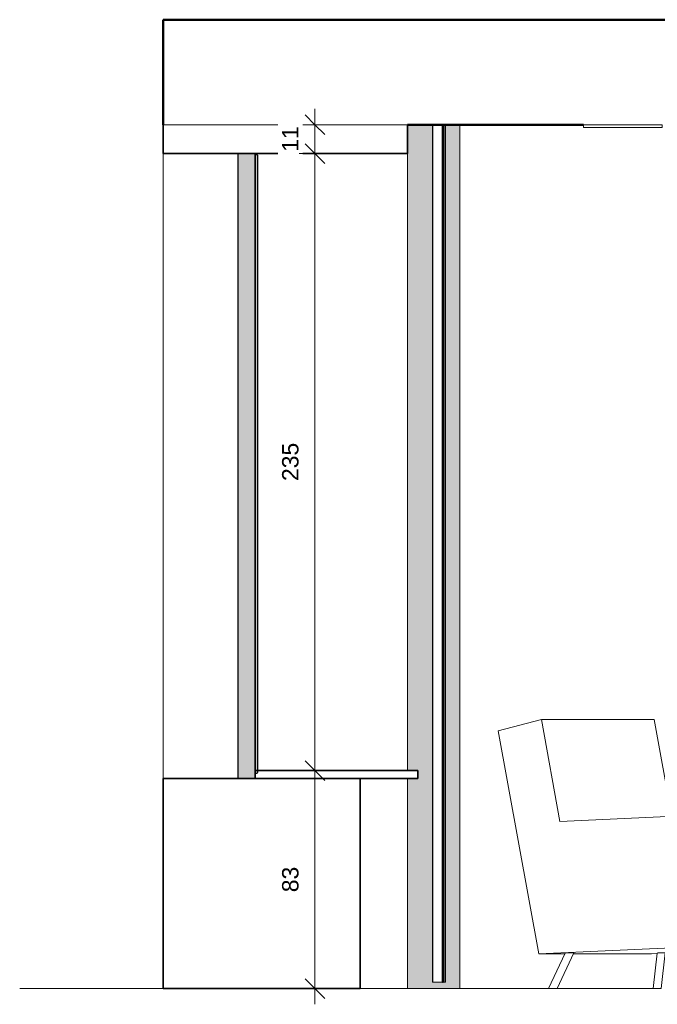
# Model space of a CAD drawing. Header units: centimetres. Extents: x -2830 to -1951, y -6 to 369.
# Tile 1 of 11: x -2830 to -2587, y -6 to 369. Entities that reach past the tile are written whole.
import ezdxf

# ---------------------------------------------------------------- set-up
doc = ezdxf.new("R2010")
doc.units = ezdxf.units.CM
doc.linetypes.add('Ukryty', pattern=[0.714375, 0.47625, -0.238125])
for name, color, linetype, lineweight in [('_Ukryty_', 250, 'Ukryty', 18), ('AV_podkład_dwg-1', 30, 'Continuous', 18), ('AV_SYSTEM', 30, 'Continuous', 18), ('AV_SYSTEM-3', 5, 'Continuous', 18), ('Elementy szczegółów', 250, 'Continuous', 18), ('Krawędzie wspólne', 250, 'Continuous', 18), ('Meble-1', 253, 'Continuous', 18), ('Okna-1', 8, 'Continuous', 18), ('Okna-2', 250, 'Continuous', 18), ('Okna-3', 7, 'Continuous', 35), ('Oprawy oświetleniowe-1', 253, 'Continuous', 18), ('Rama_Szpros', 50, 'Continuous', 25), ('Rama_Szpros-1', 250, 'Continuous', 18), ('Stropy-1', 90, 'Continuous', 50), ('Wymiary', 130, 'Continuous', 9), ('Wymiary-25', 130, 'Continuous', 9), ('Wzór powierzchni-1', 10, 'Continuous', 18), ('Ściany-1', 7, 'Continuous', 35), ('Ściany-2', 250, 'Continuous', 18)]:
    doc.layers.add(name, color=color, linetype=linetype, lineweight=lineweight)
doc.styles.add('Arial', font='arial.ttf', dxfattribs={"height": 6.25})
doc.dimstyles.new('Przekątna_-_2_5_mm_Arial', dxfattribs={"dimscale": 30.48, "dimtxt": 6.376621, "dimasz": 0.246063, "dimexe": 0.19685, "dimexo": 0.123031, "dimgap": 0.143537, "dimtad": 1, "dimdec": 0, "dimzin": 0, "dimdsep": 46, "dimtxsty": 'Arial', "dimblk1": 'OBLIQUE', "dimblk2": 'OBLIQUE', "dimsah": 1, "dimcen": 0.09, "dimdle": 0.19685, "dimazin": 0, "dimtfac": 1, "dimtdec": 4, "dimtix": 1, "dimtmove": 0, "dimatfit": 3, "dimfxl": 1, "dimtvp": 1, "dimtfill": 1, "dimtolj": 1, "dimtzin": 0, "dimarcsym": 2})

# ---------------------------------------------------------------- blocks, each defined once
blk = doc.blocks.new('Zabudowa_szachtu2 - Zabudowa_szachtu-810501-Przekrój główny')
at = {"layer": 'Wzór powierzchni-1'}
h = blk.add_hatch(dxfattribs=at)
h.set_pattern_fill('FP_1', color=256, style=0, pattern_type=2)
h.set_pattern_definition([(0, (-2450.688, 159.5), (10.16, 2.54), [0.8382, -6.782, 0.8382, -6.782, -40.64]), (0, (-2450.688, 159.5), (10.16, 2.54), [-15.24, 0.8382, -14.402, 0.8382, -6.782, -17.78]), (0, (-2450.688, 159.5), (10.16, 2.54), [-38.1, 0.8382, -4.242, 0.8382, -11.862]), (120, (-2446.878, 160.77), (-7.279705, 7.528818), [0.8382, -6.782, 0.8382, -6.782, -40.64]), (120, (-2446.878, 160.77), (-7.279705, 7.528818), [-15.24, 0.8382, -14.402, 0.8382, -6.782, -17.78]), (120, (-2446.878, 160.77), (-7.279705, 7.528818), [-38.1, 0.8382, -4.242, 0.8382, -11.862]), (240, (-2445.608, 165.85), (-2.880295, -10.068818), [0.8382, -6.782, 0.8382, -6.782, -40.64]), (240, (-2445.608, 165.85), (-2.880295, -10.068818), [-15.24, 0.8382, -14.402, 0.8382, -6.782, -17.78]), (240, (-2445.608, 165.85), (-2.880295, -10.068818), [-38.1, 0.8382, -4.242, 0.8382, -11.862])])
h.paths.add_polyline_path([(-2682.08, 0), (-2662.08, 0), (-2662.08, 329), (-2667.62, 329), (-2667.6, 323.42), (-2667.6, 307.48), (-2667.6, 283.74), (-2667.6, 186.81), (-2667.6, 166.48), (-2667.61, 88.55), (-2667.61, 74.59), (-2667.6, 61.56), (-2667.61, 4.65), (-2667.64, 2.44), (-2672.5, 2.44), (-2672.5, 67.36), (-2672.5, 128.57), (-2672.49, 132.16), (-2672.49, 142.4), (-2672.5, 148.84), (-2672.5, 158.57), (-2672.48, 161.97), (-2672.5, 166.97), (-2672.5, 216.72), (-2672.5, 223.41), (-2672.5, 329), (-2682.08, 329), (-2682.08, 83), (-2678.08, 83), (-2678.08, 80), (-2682.08, 80), (-2682.08, 4.65)])
at = {"layer": 'Ściany-2'}
for p, q in [((-2662.08, 329), (-2662.08, 0)), ((-2662.08, 0), (-2682.08, 0))]:
    blk.add_line(p, q, dxfattribs=at)
blk = doc.blocks.new('JANSEN_AG_Jansen_Janisol_Arte_66_window_2022 - Type 1-822849-Przekrój główny')
at = {"layer": 'Okna-1'}
for points in [[(-2740.03, 80), (-2740.03, 318), (-2746.63, 318), (-2746.63, 80), (-2740.44, 80)], [(-2739.37, 82), (-2739.13, 82.1), (-2739.03, 82.35), (-2739.03, 317.15), (-2739.13, 317.4), (-2739.37, 317.5), (-2740.03, 317.5), (-2740.03, 82)]]:
    blk.add_hatch(color=256, dxfattribs=at).paths.add_polyline_path(points)
at = {"layer": 'Rama_Szpros'}
for p, q in [((-2740.03, 318), (-2746.63, 318)), ((-2746.63, 318), (-2746.63, 80)), ((-2740.03, 80), (-2740.03, 318)), ((-2740.03, 317.5), (-2740.03, 82)), ((-2739.37, 317.5), (-2740.03, 317.5)), ((-2739.03, 82.35), (-2739.03, 317.15)), ((-2746.63, 80), (-2740.03, 80)), ((-2740.03, 82), (-2739.37, 82))]:
    blk.add_line(p, q, dxfattribs=at)
for centre, start, end in [((-2739.37, 317.15), 0, 90), ((-2739.37, 82.35), 270, 0)]:
    blk.add_arc(centre, 0.347, start, end, dxfattribs=at)
at = {"layer": 'Rama_Szpros-1'}
blk.add_open_spline([(-2739.37, 317.5), (-2739.34, 317.5), (-2739.3, 317.49), (-2739.24, 317.47), (-2739.2, 317.45), (-2739.17, 317.43), (-2739.14, 317.41), (-2739.12, 317.39), (-2739.1, 317.37), (-2739.08, 317.35), (-2739.07, 317.32), (-2739.05, 317.29), (-2739.03, 317.23), (-2739.03, 317.18), (-2739.03, 317.15)], degree=3, knots=[-1, -1, -1, -1, -0.833333, -0.75, -0.666667, -0.583333, -0.541667, -0.5, -0.416667, -0.375, -0.333333, -0.25, -0.166667, 0, 0, 0, 0], dxfattribs=at)
blk = doc.blocks.new('Armchair Plump - Armchair Plump-491428-Przekrój główny')
at = {"layer": 'Meble-1'}
for p, q in [((-2647.57, 98.2), (-2631.07, 102.43)), ((-2588.13, 102.43), (-2631.07, 102.43)), ((-2631.07, 102.43), (-2623.99, 63.63)), ((-2581.39, 65.5), (-2588.13, 102.43)), ((-2632.06, 13.23), (-2647.57, 98.2)), ((-2583.08, 65.5), (-2623.99, 63.63)), ((-2582.43, 45.51), (-2583.08, 65.5)), ((-2583.08, 65.5), (-2575.03, 65.5)), ((-2575.03, 65.5), (-2574.39, 45.88)), ((-2548.19, 65.5), (-2574.99, 64.28)), ((-2547.55, 45.9), (-2548.19, 65.5)), ((-2548.19, 65.5), (-2540.14, 65.5)), ((-2540.14, 65.5), (-2539.5, 45.9)), ((-2574, 45.9), (-2582.43, 45.51)), ((-2573.03, 15.92), (-2574, 45.9)), ((-2574, 45.9), (-2531.06, 45.9)), ((-2530.25, 20.96), (-2531.06, 45.9)), ((-2632.06, 13.23), (-2573.03, 15.92)), ((-2582.48, 15.31), (-2580.92, 0)), ((-2577.9, 0), (-2579.48, 15.41)), ((-2579.31, 13.68), (-2548.28, 15.09)), ((-2573.03, 15.92), (-2530.48, 15.92)), ((-2548.38, 15.31), (-2541.34, 0)), ((-2548.35, 15.31), (-2548.38, 15.3)), ((-2538.04, 0), (-2545.13, 15.41)), ((-2545.05, 15.24), (-2530.49, 15.9)), ((-2622.18, 13.23), (-2632.06, 13.23)), ((-2622.04, 13.52), (-2628.32, 0)), ((-2625.01, 0), (-2618.69, 13.63)), ((-2622.01, 13.53), (-2622.04, 13.52)), ((-2589.12, 13.23), (-2618.88, 13.23)), ((-2589.12, 13.23), (-2587.04, 13.32)), ((-2587.03, 13.53), (-2588.45, 0)), ((-2585.43, 0), (-2584, 13.63)), ((-2584.03, 13.46), (-2582.29, 13.54)), ((-2628.31, 0), (-2628.28, 0)), ((-2541.34, 0), (-2541.31, 0))]:
    blk.add_line(p, q, dxfattribs=at)
at = {"layer": 'Meble-1', "flags": 128}
for points in [[(-2580.63, 15.4), (-2580.99, 15.39), (-2581.34, 15.38), (-2581.68, 15.36), (-2581.98, 15.35), (-2582.22, 15.34), (-2582.39, 15.32), (-2582.47, 15.31), (-2582.47, 15.3)], [(-2579.49, 15.4), (-2579.49, 15.41), (-2579.58, 15.42), (-2579.75, 15.42), (-2579.99, 15.42), (-2580.29, 15.41), (-2580.63, 15.4)], [(-2545.13, 15.41), (-2545.13, 15.41), (-2545.2, 15.42), (-2545.36, 15.42), (-2545.6, 15.42), (-2545.9, 15.41), (-2546.26, 15.4), (-2546.64, 15.39), (-2547.04, 15.38), (-2547.41, 15.37), (-2547.75, 15.35), (-2548.03, 15.34), (-2548.23, 15.32), (-2548.35, 15.31)], [(-2618.69, 13.63), (-2618.69, 13.63), (-2618.75, 13.64), (-2618.91, 13.64), (-2619.15, 13.64), (-2619.46, 13.63), (-2619.83, 13.62), (-2620.22, 13.61), (-2620.63, 13.6), (-2621.02, 13.58), (-2621.37, 13.57), (-2621.66, 13.55), (-2621.88, 13.54), (-2622.01, 13.53)], [(-2585.15, 13.62), (-2585.51, 13.61), (-2585.88, 13.6), (-2586.22, 13.59), (-2586.52, 13.57), (-2586.76, 13.56), (-2586.93, 13.54), (-2587.02, 13.53), (-2587.02, 13.52)], [(-2584.02, 13.63), (-2584.01, 13.63), (-2584.1, 13.64), (-2584.27, 13.64), (-2584.51, 13.64), (-2584.81, 13.63), (-2585.15, 13.62)], [(-2628.28, 0), (-2628.16, 0), (-2627.95, 0), (-2627.66, 0), (-2627.31, 0), (-2626.93, 0), (-2626.53, 0), (-2626.14, 0), (-2625.78, 0), (-2625.47, 0), (-2625.23, 0), (-2625.08, 0), (-2625.01, 0), (-2625.01, 0)], [(-2588.44, 0), (-2588.44, 0), (-2588.35, 0), (-2588.18, 0), (-2587.94, 0), (-2587.64, 0), (-2587.3, 0), (-2586.94, 0), (-2586.58, 0)], [(-2586.58, 0), (-2586.24, 0), (-2585.94, 0), (-2585.7, 0), (-2585.53, 0), (-2585.44, 0), (-2585.44, 0)], [(-2541.31, 0), (-2541.18, 0), (-2540.97, 0), (-2540.68, 0), (-2540.34, 0), (-2539.96, 0), (-2539.56, 0), (-2539.17, 0), (-2538.81, 0), (-2538.5, 0), (-2538.26, 0), (-2538.1, 0), (-2538.04, 0), (-2538.04, 0)], [(-2580.91, 0), (-2580.91, 0), (-2580.82, 0), (-2580.65, 0), (-2580.41, 0), (-2580.11, 0), (-2579.77, 0), (-2579.41, 0), (-2579.05, 0)], [(-2579.05, 0), (-2578.71, 0), (-2578.41, 0), (-2578.17, 0), (-2578, 0), (-2577.91, 0), (-2577.91, 0)]]:
    blk.add_lwpolyline(points, dxfattribs=at)
blk = doc.blocks.new('Zasłona1 - Zasłona-857206-Przekrój główny')
at = {"layer": 'Okna-2'}
for p, q in [((-2672.5, 329), (-2672.5, 2.44)), ((-2672.34, 329), (-2672.34, 2.44)), ((-2668.36, 2.44), (-2668.36, 329)), ((-2667.82, 2.44), (-2667.82, 329)), ((-2667.6, 2.44), (-2667.6, 329))]:
    blk.add_line(p, q, dxfattribs=at)
for points, knots in [([(-2668.73, 2.44), (-2668.74, 2.44), (-2668.78, 2.44), (-2668.92, 2.44), (-2669.29, 2.44), (-2669.89, 2.44), (-2670.57, 2.44), (-2671.26, 2.44), (-2671.76, 2.44), (-2672.1, 2.44), (-2672.3, 2.44), (-2672.45, 2.44), (-2672.5, 2.44), (-2672.5, 2.44), (-2672.5, 2.44)], [0.5445031, 0.5445031, 0.5445031, 0.5445031, 0.5480201, 0.5741163, 0.6263087, 0.6785011, 0.7306935, 0.7828859, 0.8350783, 0.8611745, 0.8872707, 0.9133669, 0.9394631, 0.943065, 0.943065, 0.943065, 0.943065]), ([(-2667.62, 2.44), (-2667.61, 2.44), (-2667.54, 2.44), (-2667.92, 2.44), (-2668.41, 2.44)], [-1.4643332, -1.4643332, -1.4643332, -1.4643332, -1.4443822, -1.3090556, -1.3090556, -1.3090556, -1.3090556])]:
    blk.add_open_spline(points, degree=3, knots=knots, dxfattribs=at)
blk.add_open_spline([(-2668.4, 2.44), (-2668.35, 2.44), (-2668.35, 2.44), (-2668.41, 2.44)], degree=3, dxfattribs=at)
at = {"layer": 'Okna-3'}
for p, q in [((-2668.41, 329), (-2668.72, 329)), ((-2668.72, 329), (-2668.72, 2.44)), ((-2668.41, 2.44), (-2668.41, 329)), ((-2668.72, 2.44), (-2668.41, 2.44))]:
    blk.add_line(p, q, dxfattribs=at)
blk = doc.blocks.new('Wisząca_podłużna - Nowa oprawa 30_120-912776-Przekrój główny')
at = {"layer": 'Oprawy oświetleniowe-1'}
for p, q in [((-2615.08, 329), (-2585.08, 329)), ((-2615.08, 329), (-2615.08, 328)), ((-2585.08, 328), (-2615.08, 328)), ((-2585.08, 329), (-2585.08, 328))]:
    blk.add_line(p, q, dxfattribs=at)
blk = doc.blocks.new('PApapetttsy2 - PApapetttsy-921952-Przekrój główny')
at = {"layer": 'Okna-3'}
for p, q in [((-2678.08, 83), (-2740.03, 83)), ((-2740.03, 83), (-2740.03, 80)), ((-2678.08, 80), (-2678.08, 83)), ((-2740.03, 80), (-2678.08, 80))]:
    blk.add_line(p, q, dxfattribs=at)
blk = doc.blocks.new('AV_podkład_dwg-948794-Przekrój główny')
at = {"layer": 'AV_SYSTEM'}
for p, q in [((-2671.94, 0), (-2678.32, 0)), ((-2665.56, 0), (-2678.32, 0)), ((-2671.94, 0), (-2678.23, 0)), ((-2665.66, 0), (-2678.23, 0)), ((-2671.94, 0), (-2678.05, 0)), ((-2665.84, 0), (-2678.05, 0)), ((-2677.88, 0), (-2677.9, 0)), ((-2672.44, 0), (-2677.87, 0)), ((-2672.44, 0), (-2677.87, 0)), ((-2677.67, 0), (-2672.44, 0)), ((-2672.44, 0), (-2677.67, 0)), ((-2672.44, 0), (-2677.66, 0)), ((-2677.66, 0), (-2672.44, 0)), ((-2675.3, 0), (-2676.09, 0)), ((-2675.3, 0), (-2676.09, 0)), ((-2675.47, 0), (-2675.92, 0)), ((-2675.47, 0), (-2675.92, 0)), ((-2674.07, 0), (-2675.36, 0)), ((-2673.93, 0), (-2674.59, 0)), ((-2674.42, 0), (-2674.36, 0)), ((-2674.42, 0), (-2674.41, 0)), ((-2674.41, 0), (-2673.69, 0)), ((-2674.36, 0), (-2674.34, 0)), ((-2673.62, 0), (-2674.34, 0)), ((-2674.01, 0), (-2674.27, 0)), ((-2673.58, 0), (-2674.1, 0)), ((-2674.09, 0), (-2673.58, 0)), ((-2673.18, 0), (-2673.93, 0)), ((-2673.41, 0), (-2673.93, 0)), ((-2673.69, 0), (-2673.67, 0)), ((-2673.67, 0), (-2673.62, 0)), ((-2673.62, 0), (-2673.62, 0)), ((-2671.94, 0), (-2673.6, 0)), ((-2670.28, 0), (-2673.6, 0)), ((-2673.58, 0), (-2673.01, 0)), ((-2671.94, 0), (-2673.55, 0)), ((-2670.34, 0), (-2673.55, 0)), ((-2671.92, 0), (-2673.18, 0)), ((-2671.44, 0), (-2672.44, 0)), ((-2671.44, 0), (-2672.44, 0)), ((-2665.56, 0), (-2671.94, 0)), ((-2665.84, 0), (-2671.94, 0)), ((-2670.28, 0), (-2671.94, 0)), ((-2670.34, 0), (-2671.94, 0)), ((-2665.66, 0), (-2671.94, 0)), ((-2666.47, 0), (-2671.44, 0)), ((-2666.01, 0), (-2671.44, 0)), ((-2666.22, 0), (-2671.44, 0)), ((-2666.21, 0), (-2671.44, 0)), ((-2666.65, 0), (-2671.44, 0)), ((-2671.44, 0), (-2666.66, 0)), ((-2671.44, 0), (-2671.44, 0)), ((-2667.89, 0), (-2669.18, 0)), ((-2668.72, 0), (-2668.66, 0)), ((-2667.97, 0), (-2668.66, 0)), ((-2667.79, 0), (-2668.58, 0)), ((-2667.79, 0), (-2668.58, 0)), ((-2667.96, 0), (-2668.41, 0)), ((-2667.96, 0), (-2668.41, 0)), ((-2667.97, 0), (-2668.05, 0)), ((-2666.63, 0), (-2667.14, 0)), ((-2666.11, 0), (-2667.14, 0)), ((-2666.51, 0), (-2667.11, 0)), ((-2666.23, 0), (-2667.03, 0)), ((-2666.11, 0), (-2666.63, 0)), ((-2665.98, 0), (-2666.45, 0)), ((-2666.09, 0), (-2665.98, 0)), ((-2665.98, 0), (-2666.09, 0)), ((-2665.98, 0), (-2666, 0)), ((-2665.98, 0), (-2665.98, 0)), ((-2655.15, 0), (-2661.62, 0)), ((-2655.15, 0), (-2661.62, 0)), ((-2655.15, 0), (-2661.53, 0)), ((-2648.77, 0), (-2661.53, 0)), ((-2655.15, 0), (-2661.43, 0)), ((-2648.86, 0), (-2661.43, 0)), ((-2655.15, 0), (-2661.25, 0)), ((-2649.04, 0), (-2661.25, 0)), ((-2660.64, 0), (-2661.11, 0)), ((-2661.11, 0), (-2661.11, 0)), ((-2661.09, 0), (-2661.11, 0)), ((-2661, 0), (-2661.11, 0)), ((-2661.11, 0), (-2661, 0)), ((-2655.65, 0), (-2661.08, 0)), ((-2660.46, 0), (-2660.98, 0)), ((-2659.95, 0), (-2660.98, 0)), ((-2655.65, 0), (-2660.88, 0)), ((-2655.65, 0), (-2660.87, 0)), ((-2660.06, 0), (-2660.86, 0)), ((-2655.65, 0), (-2660.62, 0)), ((-2659.98, 0), (-2660.58, 0)), ((-2659.95, 0), (-2660.46, 0)), ((-2660.44, 0), (-2655.65, 0)), ((-2655.65, 0), (-2660.43, 0)), ((-2658.51, 0), (-2659.3, 0)), ((-2658.51, 0), (-2659.3, 0)), ((-2659.2, 0), (-2657.91, 0)), ((-2658.68, 0), (-2659.13, 0)), ((-2658.68, 0), (-2659.13, 0)), ((-2659.12, 0), (-2658.43, 0)), ((-2659.12, 0), (-2659.04, 0)), ((-2658.37, 0), (-2658.43, 0)), ((-2655.15, 0), (-2656.81, 0)), ((-2653.49, 0), (-2656.81, 0)), ((-2655.15, 0), (-2656.76, 0)), ((-2653.54, 0), (-2656.76, 0)), ((-2654.65, 0), (-2655.65, 0)), ((-2654.65, 0), (-2655.65, 0)), ((-2655.65, 0), (-2655.65, 0)), ((-2655.17, 0), (-2653.91, 0)), ((-2648.77, 0), (-2655.15, 0)), ((-2649.04, 0), (-2655.15, 0)), ((-2653.49, 0), (-2655.15, 0)), ((-2653.54, 0), (-2655.15, 0)), ((-2648.86, 0), (-2655.15, 0)), ((-2649.22, 0), (-2654.65, 0)), ((-2654.65, 0), (-2649.43, 0)), ((-2649.42, 0), (-2654.65, 0)), ((-2654.65, 0), (-2649.42, 0)), ((-2649.43, 0), (-2654.65, 0)), ((-2649.22, 0), (-2654.65, 0)), ((-2653.51, 0), (-2654.08, 0)), ((-2653.91, 0), (-2653.16, 0)), ((-2653.68, 0), (-2653.16, 0)), ((-2653.51, 0), (-2652.99, 0)), ((-2653, 0), (-2653.51, 0)), ((-2653.42, 0), (-2653.47, 0)), ((-2653.47, 0), (-2653.47, 0)), ((-2653.47, 0), (-2652.75, 0)), ((-2653.4, 0), (-2653.42, 0)), ((-2652.68, 0), (-2653.4, 0)), ((-2653.16, 0), (-2652.5, 0)), ((-2653.08, 0), (-2652.82, 0)), ((-2653.02, 0), (-2651.73, 0)), ((-2652.73, 0), (-2652.75, 0)), ((-2652.67, 0), (-2652.73, 0)), ((-2652.67, 0), (-2652.68, 0)), ((-2651, 0), (-2651.79, 0)), ((-2651, 0), (-2651.79, 0)), ((-2651.17, 0), (-2651.62, 0)), ((-2651.17, 0), (-2651.62, 0)), ((-2649.19, 0), (-2649.21, 0)), ((-2672.44, 0), (-2672.44, 0)), ((-2671.44, 0), (-2671.44, 0)), ((-2671.44, 0), (-2671.44, 0)), ((-2665.46, 0), (-2649.69, 0)), ((-2649.69, 0), (-2665.46, 0)), ((-2655.65, 0), (-2655.65, 0)), ((-2655.65, 0), (-2655.65, 0)), ((-2654.65, 0), (-2654.65, 0)), ((-2649.04, 0), (-2633.27, 0)), ((-2633.27, 0), (-2649.04, 0))]:
    blk.add_line(p, q, dxfattribs=at)
at = {"layer": 'AV_SYSTEM', "flags": 128}
for points in [[(-2677.66, 0), (-2677.88, 0), (-2677.87, 0), (-2677.67, 0)], [(-2649.43, 0), (-2649.21, 0), (-2649.22, 0), (-2649.42, 0)], [(-2672.44, 0), (-2672.44, 0), (-2672.44, 0)], [(-2666, 0), (-2666.21, 0), (-2666.01, 0)], [(-2661.09, 0), (-2660.88, 0), (-2661.08, 0)], [(-2654.65, 0), (-2654.65, 0), (-2654.65, 0)]]:
    blk.add_lwpolyline(points, dxfattribs=at)
for points in [[(-2677.87, 0), (-2677.67, 0), (-2677.88, 0)], [(-2666.47, 0), (-2666.65, 0), (-2666.45, 0)], [(-2660.62, 0), (-2660.44, 0), (-2660.64, 0)], [(-2649.22, 0), (-2649.42, 0), (-2649.21, 0)]]:
    blk.add_lwpolyline(points, close=True, dxfattribs=at)
at = {"layer": 'AV_SYSTEM-3'}
for p in [(-2681.22, 0), (-2775.08, 0), (-2775.08, 0)]:
    blk.add_line(p, (-2829.69, 0), dxfattribs=at)
blk = doc.blocks.new('DIMBLOCK2-Przekrój główny')
at = {"layer": 'Wymiary-25'}
for p, q in [((-2717.31, 335), (-2717.31, 318)), ((-2717.31, 329), (-2723.31, 329)), ((-2717.31, 329), (-2715.75, 329)), ((-2717.31, 318), (-2723.31, 318)), ((-2717.31, 318), (-2715.75, 318))]:
    blk.add_line(p, q, dxfattribs=at)
at = {"layer": 'Wymiary-25', "color": 7, "lineweight": 35}
for p, q in [((-2717.31, 329), (-2721.06, 332.75)), ((-2717.31, 329), (-2713.56, 325.25)), ((-2717.31, 318), (-2721.06, 321.75)), ((-2717.31, 318), (-2713.56, 314.25))]:
    blk.add_line(p, q, dxfattribs=at)
at = {"layer": 'Wymiary-25', "color": 0, "insert": (-2729.8, 318.69), "char_height": 6.25, "width": 11.5368, "attachment_point": 1, "rotation": 90, "line_spacing_factor": 0.941778, "style": 'Arial', "bg_fill": 3, "box_fill_scale": 1.25, "bg_fill_color": 256, "bg_fill_true_color": 13158600, "bg_fill_transparency": 0}
blk.add_mtext('11', dxfattribs=at)
blk = doc.blocks.new('_Oblique')
at = {"color": 0, "linetype": 'ByBlock', "lineweight": -2}
blk.add_line((-0.5, -0.5), (0.5, 0.5), dxfattribs=at)
blk = doc.blocks.new('DIMBLOCK3-Przekrój główny')
at = {"layer": 'Wymiary-25', "color": 7, "lineweight": 35}
for p, q in [((-2717.31, 318), (-2721.06, 321.75)), ((-2717.31, 318), (-2713.56, 314.25)), ((-2717.31, 83), (-2721.06, 86.75)), ((-2717.31, 83), (-2713.56, 79.25))]:
    blk.add_line(p, q, dxfattribs=at)
at = {"layer": 'Wymiary-25'}
for p, q in [((-2717.31, 318), (-2723.31, 318)), ((-2717.31, 318), (-2717.31, 83)), ((-2717.31, 318), (-2715.75, 318)), ((-2717.31, 83), (-2723.31, 83)), ((-2717.31, 83), (-2715.75, 83))]:
    blk.add_line(p, q, dxfattribs=at)
at = {"layer": 'Wymiary-25', "color": 0, "insert": (-2729.8, 193.29), "char_height": 6.25, "width": 17.3052, "attachment_point": 1, "rotation": 90, "line_spacing_factor": 0.941778, "style": 'Arial', "bg_fill": 3, "box_fill_scale": 1.25, "bg_fill_color": 256, "bg_fill_true_color": 13158600, "bg_fill_transparency": 0}
blk.add_mtext('235', dxfattribs=at)
blk = doc.blocks.new('DIMBLOCK4-Przekrój główny')
at = {"layer": 'Wymiary-25', "color": 7, "lineweight": 35}
for p, q in [((-2717.31, 83), (-2721.06, 86.75)), ((-2717.31, 83), (-2713.56, 79.25)), ((-2717.31, 0), (-2721.06, 3.75)), ((-2717.31, 0), (-2713.56, -3.75))]:
    blk.add_line(p, q, dxfattribs=at)
at = {"layer": 'Wymiary-25'}
for p, q in [((-2717.31, 83), (-2723.31, 83)), ((-2717.31, 83), (-2717.31, -6)), ((-2717.31, 83), (-2715.75, 83)), ((-2717.31, 0), (-2723.31, 0)), ((-2717.31, 0), (-2715.75, 0))]:
    blk.add_line(p, q, dxfattribs=at)
at = {"layer": 'Wymiary-25', "color": 0, "insert": (-2729.8, 36.69), "char_height": 6.25, "width": 11.5368, "attachment_point": 1, "rotation": 90, "line_spacing_factor": 0.941778, "style": 'Arial', "bg_fill": 3, "box_fill_scale": 1.25, "bg_fill_color": 256, "bg_fill_true_color": 13158600, "bg_fill_transparency": 0}
blk.add_mtext('83', dxfattribs=at)

msp = doc.modelspace()

# ---------------------------------------------------------------- linework, layer by layer
at = {"layer": '_Ukryty_'}
msp.add_line((-2829.69, 0), (-2775.08, 0), dxfattribs=at)
at = {"layer": 'Krawędzie wspólne'}
msp.add_line((-2682.08, 329), (-2775.08, 329), dxfattribs=at)
at = {"layer": 'Stropy-1'}
for p, q in [((-2044.08, 369), (-2775.08, 369)), ((-2775.08, 369), (-2775.08, 329)), ((-2682.08, 329), (-2615.08, 329))]:
    msp.add_line(p, q, dxfattribs=at)
at = {"layer": 'Ściany-1'}
for p, q in [((-2775.08, 329), (-2775.08, 318)), ((-2682.08, 318), (-2682.08, 329)), ((-2775.08, 318), (-2682.08, 318)), ((-2775.08, 80), (-2775.08, 0)), ((-2700.08, 80), (-2775.08, 80)), ((-2700.08, 0), (-2700.08, 80)), ((-2775.08, 0), (-2700.08, 0))]:
    msp.add_line(p, q, dxfattribs=at)
at = {"layer": 'Ściany-2'}
for p, q in [((-2775.08, 80), (-2775.08, 318)), ((-2682.08, 318), (-2682.08, 83)), ((-2682.08, 80), (-2682.08, 0)), ((-2682.08, 0), (-2700.08, 0)), ((-2662.08, 0), (-2628.31, 0)), ((-2625.01, 0), (-2588.44, 0))]:
    msp.add_line(p, q, dxfattribs=at)

# ---------------------------------------------------------------- block references
at = {"layer": 'AV_podkład_dwg-1'}
msp.add_blockref('AV_podkład_dwg-948794-Przekrój główny', (0, 0), dxfattribs=at)
at = {"layer": 'Elementy szczegółów'}
msp.add_blockref('JANSEN_AG_Jansen_Janisol_Arte_66_window_2022 - Type 1-822849-Przekrój główny', (0, 0), dxfattribs=at)
at = {"layer": 'Meble-1'}
msp.add_blockref('Armchair Plump - Armchair Plump-491428-Przekrój główny', (0, 0), dxfattribs=at)
at = {"layer": 'Okna-2'}
for name in ['Zasłona1 - Zasłona-857206-Przekrój główny', 'PApapetttsy2 - PApapetttsy-921952-Przekrój główny']:
    msp.add_blockref(name, (0, 0), dxfattribs=at)
at = {"layer": 'Oprawy oświetleniowe-1'}
msp.add_blockref('Wisząca_podłużna - Nowa oprawa 30_120-912776-Przekrój główny', (0, 0), dxfattribs=at)
at = {"layer": 'Ściany-2'}
msp.add_blockref('Zabudowa_szachtu2 - Zabudowa_szachtu-810501-Przekrój główny', (0, 0), dxfattribs=at)

# ---------------------------------------------------------------- next in the draw order: dimensions: what is measured, and where the dimension line sits
at = {"layer": 'Wymiary'}
dim = msp.add_linear_dim(base=(-2717.31, 318), p1=(-2712, 329), p2=(-2712, 318), angle=90, dimstyle='Przekątna_-_2_5_mm_Arial', override={"dimpost": '<>', "dimfxl": 11}, dxfattribs=at)
dim.commit()
dim.dimension.update_dxf_attribs({"geometry": 'DIMBLOCK2-Przekrój główny', "text_midpoint": (-2724.82, 323.5)})

# ---------------------------------------------------------------- next in the draw order: dimensions: what is measured, and where the dimension line sits
dim = msp.add_linear_dim(base=(-2717.31, 83), p1=(-2712, 318), p2=(-2712, 83), angle=90, dimstyle='Przekątna_-_2_5_mm_Arial', override={"dimpost": '<>', "dimfxl": 235}, dxfattribs=at)
dim.commit()
dim.dimension.update_dxf_attribs({"geometry": 'DIMBLOCK3-Przekrój główny', "text_midpoint": (-2724.88, 200.5)})

# ---------------------------------------------------------------- next in the draw order: dimensions: what is measured, and where the dimension line sits
dim = msp.add_linear_dim(base=(-2717.31, 0), p1=(-2712, 83), p2=(-2712, 0), angle=90, dimstyle='Przekątna_-_2_5_mm_Arial', override={"dimpost": '<>', "dimfxl": 83}, dxfattribs=at)
dim.commit()
dim.dimension.update_dxf_attribs({"geometry": 'DIMBLOCK4-Przekrój główny', "text_midpoint": (-2724.88, 41.5)})

doc.saveas('drawing.dxf')
